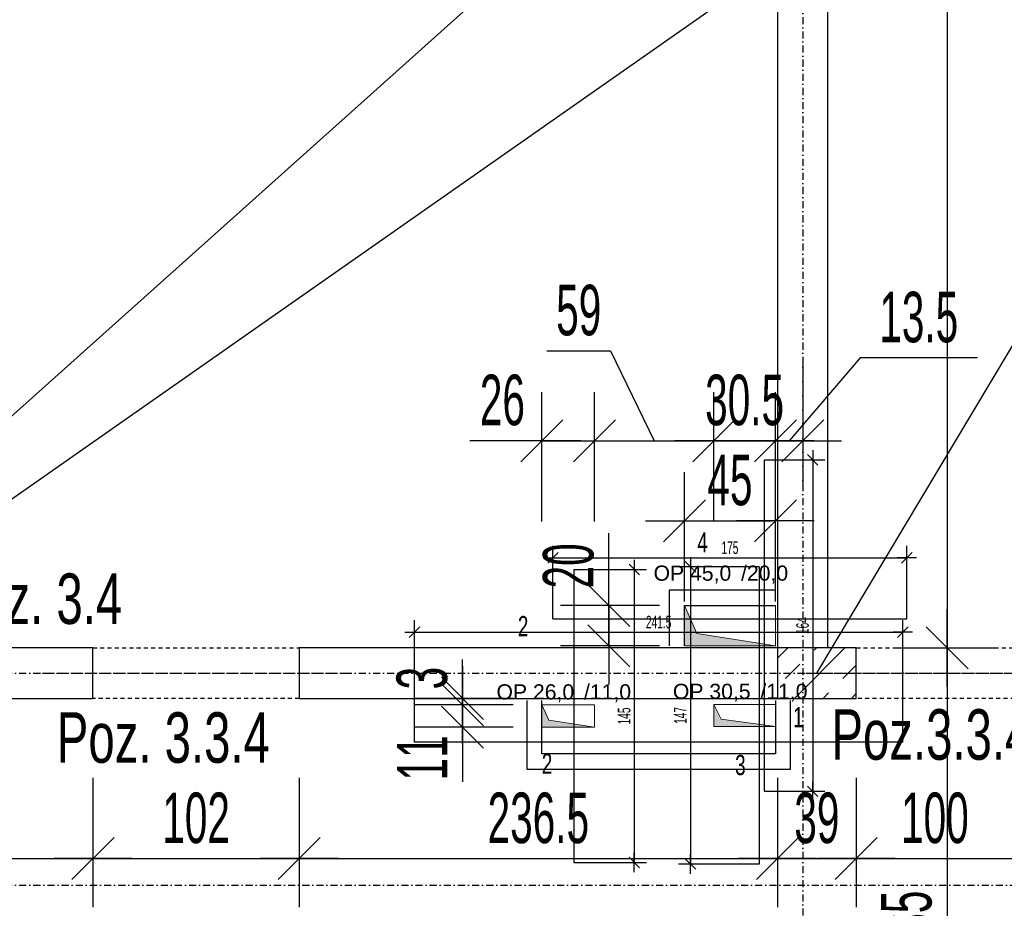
# Model space of a CAD drawing. Header units: millimetres. Extents: x -796 to 14823, y -2819 to 1873.
# Tile 47 of 51: x 12848 to 13335, y -250 to 190. Entities that reach past the tile are written whole.
import ezdxf

# ---------------------------------------------------------------- set-up
doc = ezdxf.new("R2010")
doc.units = ezdxf.units.MM
doc.header["$LTSCALE"] = 10
doc.linetypes.add('MO', pattern=[0.7, 0.35, -0.17, 0.01, -0.17])
doc.linetypes.add('MP', pattern=[0.36, 0.2, -0.16])
for name, color, linetype in [('BA_szr', 1, 'Continuous'), ('BA_txs', 2, 'Continuous'), ('BA_wym', 1, 'Continuous'), ('BD_lpm', 1, 'MP'), ('BD_osm', 1, 'MO'), ('BD_wic', 1, 'Continuous'), ('BD_wig', 3, 'Continuous'), ('BZ_odn', 1, 'Continuous'), ('BZ_txs', 2, 'Continuous')]:
    doc.layers.add(name, color=color, linetype=linetype)
doc.layers.add('Nowe_A-Przebicia_Nr_pióra__1', color=7, linetype='Continuous', lineweight=13)
doc.layers.add('Nowe_A-Przebicia_Nr_pióra__102', color=7, linetype='Continuous', lineweight=5, true_color=0xcccccc)
doc.styles.add('BIKTS', font='bikromsw.shx', dxfattribs={"width": 0.8})
doc.styles.add('BIKWYM', font='bikromsw.shx', dxfattribs={"width": 0.6})
doc.styles.add('STYL_AUTOMATYCZNY_1', font='arial.ttf')
doc.dimstyles.new('BA_KR_100_cm', dxfattribs={"dimtxt": 25, "dimasz": 1.666667, "dimexe": 24, "dimexo": 0, "dimgap": 0, "dimtad": 0, "dimdec": 1, "dimrnd": 0.5, "dimzin": 9, "dimdsep": 46, "dimtxsty": 'BIKWYM', "dimblk": 'WYM-KR', "dimcen": 0, "dimdle": 20, "dimclrd": 256, "dimclre": 256, "dimclrt": 2, "dimadec": 0, "dimazin": 0, "dimtfac": 0.033333, "dimtdec": 1, "dimtmove": 0, "dimatfit": 3, "dimldrblk": 'WYM-KR', "dimfxl": 25, "dimfxlon": 1, "dimtvp": 0.8, "dimtolj": 1, "dimarcsym": 0})
doc.dimstyles.new('BA_KR_25_cm', dxfattribs={"dimscale": 0.25, "dimtxt": 25, "dimasz": 1.666667, "dimexe": 24, "dimexo": 0, "dimgap": 0, "dimtad": 0, "dimdec": 1, "dimrnd": 0.5, "dimzin": 9, "dimdsep": 46, "dimtxsty": 'BIKWYM', "dimblk": 'WYM-KR', "dimcen": 0, "dimdle": 20, "dimclrd": 256, "dimclre": 256, "dimclrt": 7, "dimadec": 0, "dimazin": 0, "dimtfac": 0.033333, "dimtdec": 1, "dimtmove": 0, "dimatfit": 3, "dimldrblk": 'WYM-KR', "dimfxl": 1, "dimtvp": 0.8, "dimtolj": 1, "dimarcsym": 0})
doc.dimstyles.new('BZ_ST_100_cm', dxfattribs={"dimtxt": 25, "dimasz": 1.666667, "dimexe": 24, "dimexo": 0, "dimgap": 0, "dimtad": 0, "dimdec": 1, "dimrnd": 0.5, "dimdsep": 46, "dimtxsty": 'BIKWYM', "dimblk": 'WYM-ST', "dimcen": 0, "dimdle": 20, "dimclrd": 256, "dimclre": 256, "dimclrt": 7, "dimadec": 0, "dimazin": 0, "dimtfac": 0.033333, "dimtdec": 1, "dimtix": 1, "dimtmove": 2, "dimatfit": 3, "dimldrblk": 'WYM-ST', "dimfxl": 25, "dimfxlon": 1, "dimtvp": 0.8, "dimtolj": 1, "dimtzin": 0, "dimarcsym": 0})

# ---------------------------------------------------------------- blocks, each defined once
blk = doc.blocks.new('WYM-KR')
at = {"color": 7, "linetype": 'ByBlock'}
blk.add_line((6.24, 6.24), (-6.24, -6.24), dxfattribs=at)
at = {"linetype": 'ByBlock'}
blk.add_line((11.52, 0), (-11.52, 0), dxfattribs=at)
blk = doc.blocks.new('*D365')
at = {"layer": 'BD_wic', "lineweight": -2}
for p, q in [((13216.04, -28.15), (13246.08, -28.15)), ((13240.08, -28.56), (13240.08, -191.73)), ((13216.04, -192.15), (13246.08, -192.15))]:
    blk.add_line(p, q, dxfattribs=at)
at = {"layer": 'Defpoints', "color": 0}
for p in [(13216.04, -28.15), (13216.04, -192.15), (13240.08, -192.15)]:
    blk.add_point(p, dxfattribs=at)
at = {"layer": 'BD_wic', "lineweight": -2, "xscale": 0.4166666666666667, "yscale": 0.4166666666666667, "zscale": 0.4166666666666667}
for p, rotation in [((13240.08, -28.15), 90), ((13240.08, -192.15), 270)]:
    blk.add_blockref('WYM-KR', p, dxfattribs=dict(at, rotation=rotation))
at = {"layer": 'BD_wic', "color": 7, "insert": (13235.08, -110.15), "char_height": 6.25, "attachment_point": 5, "rotation": 90, "style": 'BIKWYM'}
blk.add_mtext('\\A1;164', dxfattribs=at)
blk = doc.blocks.new('*D366')
at = {"layer": 'BD_wic', "lineweight": -2}
for p, q in [((13111.64, -106.8), (13111.64, -70.67)), ((13286.64, -106.8), (13286.64, -70.67)), ((13112.06, -76.67), (13286.23, -76.67))]:
    blk.add_line(p, q, dxfattribs=at)
at = {"layer": 'Defpoints', "color": 0}
for p in [(13286.64, -76.67), (13111.64, -106.8), (13286.64, -106.8)]:
    blk.add_point(p, dxfattribs=at)
at = {"layer": 'BD_wic', "lineweight": -2, "xscale": 0.4166666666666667, "yscale": 0.4166666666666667, "zscale": 0.4166666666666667, "rotation": 180}
blk.add_blockref('WYM-KR', (13111.64, -76.67), dxfattribs=at)
at = {"layer": 'BD_wic', "lineweight": -2, "xscale": 0.4166666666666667, "yscale": 0.4166666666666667, "zscale": 0.4166666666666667}
blk.add_blockref('WYM-KR', (13286.64, -76.67), dxfattribs=at)
at = {"layer": 'BD_wic', "color": 7, "insert": (13199.14, -71.67), "char_height": 6.25, "attachment_point": 5, "style": 'BIKWYM'}
blk.add_mtext('\\A1;175', dxfattribs=at)
blk = doc.blocks.new('*D367')
at = {"layer": 'BD_wic', "lineweight": -2}
for p, q in [((13121.96, -82.37), (13157.86, -82.37)), ((13151.86, -82.78), (13151.86, -226.95)), ((13121.96, -227.37), (13157.86, -227.37))]:
    blk.add_line(p, q, dxfattribs=at)
at = {"layer": 'Defpoints', "color": 0}
for p in [(13121.96, -82.37), (13121.96, -227.37), (13151.86, -227.37)]:
    blk.add_point(p, dxfattribs=at)
at = {"layer": 'BD_wic', "lineweight": -2, "xscale": 0.4166666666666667, "yscale": 0.4166666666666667, "zscale": 0.4166666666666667}
for p, rotation in [((13151.86, -82.37), 90), ((13151.86, -227.37), 270)]:
    blk.add_blockref('WYM-KR', p, dxfattribs=dict(at, rotation=rotation))
at = {"layer": 'BD_wic', "color": 7, "insert": (13146.86, -154.87), "char_height": 6.25, "attachment_point": 5, "rotation": 90, "style": 'BIKWYM'}
blk.add_mtext('\\A1;145', dxfattribs=at)
blk = doc.blocks.new('*D368')
at = {"layer": 'BD_wic', "lineweight": -2}
for p, q in [((13213.64, -81.12), (13173.65, -81.12)), ((13179.65, -81.53), (13179.65, -227.7)), ((13213.64, -228.12), (13173.65, -228.12))]:
    blk.add_line(p, q, dxfattribs=at)
at = {"layer": 'Defpoints', "color": 0}
for p in [(13213.64, -81.12), (13179.65, -228.12), (13213.64, -228.12)]:
    blk.add_point(p, dxfattribs=at)
at = {"layer": 'BD_wic', "lineweight": -2, "xscale": 0.4166666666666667, "yscale": 0.4166666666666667, "zscale": 0.4166666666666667}
for p, rotation in [((13179.65, -81.12), 90), ((13179.65, -228.12), 270)]:
    blk.add_blockref('WYM-KR', p, dxfattribs=dict(at, rotation=rotation))
at = {"layer": 'BD_wic', "color": 7, "insert": (13174.65, -154.62), "char_height": 6.25, "attachment_point": 5, "rotation": 90, "style": 'BIKWYM'}
blk.add_mtext('\\A1;147', dxfattribs=at)
blk = doc.blocks.new('*D369')
at = {"layer": 'BD_wic', "lineweight": -2}
for p, q in [((13043.14, -167.87), (13043.14, -107.44)), ((13284.64, -167.87), (13284.64, -107.44)), ((13043.56, -113.44), (13284.23, -113.44))]:
    blk.add_line(p, q, dxfattribs=at)
at = {"layer": 'Defpoints', "color": 0}
for p in [(13284.64, -113.44), (13043.14, -167.87), (13284.64, -167.87)]:
    blk.add_point(p, dxfattribs=at)
at = {"layer": 'BD_wic', "lineweight": -2, "xscale": 0.4166666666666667, "yscale": 0.4166666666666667, "zscale": 0.4166666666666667, "rotation": 180}
blk.add_blockref('WYM-KR', (13043.14, -113.44), dxfattribs=at)
at = {"layer": 'BD_wic', "lineweight": -2, "xscale": 0.4166666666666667, "yscale": 0.4166666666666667, "zscale": 0.4166666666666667}
blk.add_blockref('WYM-KR', (13284.64, -113.44), dxfattribs=at)
at = {"layer": 'BD_wic', "color": 7, "insert": (13163.89, -108.44), "char_height": 6.25, "attachment_point": 5, "style": 'BIKWYM'}
blk.add_mtext('\\A1;241.5', dxfattribs=at)
blk = doc.blocks.new('WYM-ST')
blk.add_hatch(color=256).paths.add_polyline_path([(-13, 2.88), (0, 0), (-13, -2.88)])
blk.add_lwpolyline([(0, 0), (-13, 2.88), (-13, -2.88), (0, 0)])
blk = doc.blocks.new('*D515')
at = {"layer": 'BA_wym', "lineweight": -2}
for p, q in [((14383.64, 769.85), (14432.64, 769.85)), ((14408.64, 768.19), (14408.64, -1275.48)), ((14383.64, -1277.15), (14432.64, -1277.15))]:
    blk.add_line(p, q, dxfattribs=at)
at = {"layer": 'Defpoints', "color": 0}
for p in [(13247.64, 769.85), (13937.64, -1277.15), (14408.64, -1277.15)]:
    blk.add_point(p, dxfattribs=at)
at = {"layer": 'BA_wym', "lineweight": -2, "xscale": 1.666666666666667, "yscale": 1.666666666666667, "zscale": 1.666666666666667}
for p, rotation in [((14408.64, 769.85), 90), ((14408.64, -1277.15), 270)]:
    blk.add_blockref('WYM-KR', p, dxfattribs=dict(at, rotation=rotation))
at = {"layer": 'BA_wym', "color": 2, "insert": (14388.64, -253.65), "char_height": 25, "attachment_point": 5, "rotation": 90, "style": 'BIKWYM'}
blk.add_mtext('\\A1;2047', dxfattribs=at)
blk = doc.blocks.new('*D546')
at = {"layer": 'BA_wym', "lineweight": -2}
for p, q in [((12884.14, -185.45), (12884.14, -249.45)), ((12986.14, -185.45), (12986.14, -249.45)), ((12885.81, -225.45), (12984.48, -225.45))]:
    blk.add_line(p, q, dxfattribs=at)
at = {"layer": 'Defpoints', "color": 0}
for p in [(12884.14, -146.15), (12986.14, -146.15), (12986.14, -225.45)]:
    blk.add_point(p, dxfattribs=at)
at = {"layer": 'BA_wym', "lineweight": -2, "xscale": 1.666666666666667, "yscale": 1.666666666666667, "zscale": 1.666666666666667, "rotation": 180}
blk.add_blockref('WYM-KR', (12884.14, -225.45), dxfattribs=at)
at = {"layer": 'BA_wym', "lineweight": -2, "xscale": 1.666666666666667, "yscale": 1.666666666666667, "zscale": 1.666666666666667}
blk.add_blockref('WYM-KR', (12986.14, -225.45), dxfattribs=at)
at = {"layer": 'BA_wym', "color": 2, "insert": (12935.14, -205.45), "char_height": 25, "attachment_point": 5, "style": 'BIKWYM'}
blk.add_mtext('\\A1;102', dxfattribs=at)
blk = doc.blocks.new('*D547')
at = {"layer": 'BA_wym', "lineweight": -2}
for p, q in [((12986.14, -185.45), (12986.14, -249.45)), ((13222.64, -185.45), (13222.64, -249.45)), ((12987.81, -225.45), (13220.98, -225.45))]:
    blk.add_line(p, q, dxfattribs=at)
at = {"layer": 'Defpoints', "color": 0}
for p in [(12986.14, -146.15), (13222.64, -146.15), (13222.64, -225.45)]:
    blk.add_point(p, dxfattribs=at)
at = {"layer": 'BA_wym', "lineweight": -2, "xscale": 1.666666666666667, "yscale": 1.666666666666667, "zscale": 1.666666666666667, "rotation": 180}
blk.add_blockref('WYM-KR', (12986.14, -225.45), dxfattribs=at)
at = {"layer": 'BA_wym', "lineweight": -2, "xscale": 1.666666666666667, "yscale": 1.666666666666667, "zscale": 1.666666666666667}
blk.add_blockref('WYM-KR', (13222.64, -225.45), dxfattribs=at)
at = {"layer": 'BA_wym', "color": 2, "insert": (13104.39, -205.45), "char_height": 25, "attachment_point": 5, "style": 'BIKWYM'}
blk.add_mtext('\\A1;236.5', dxfattribs=at)
blk = doc.blocks.new('*D548')
at = {"layer": 'BA_wym', "lineweight": -2}
for p, q in [((13222.64, -185.45), (13222.64, -249.45)), ((13261.64, -185.45), (13261.64, -249.45)), ((13224.31, -225.45), (13259.98, -225.45))]:
    blk.add_line(p, q, dxfattribs=at)
at = {"layer": 'Defpoints', "color": 0}
for p in [(13222.64, -146.15), (13261.64, -146.15), (13261.64, -225.45)]:
    blk.add_point(p, dxfattribs=at)
at = {"layer": 'BA_wym', "lineweight": -2, "xscale": 1.666666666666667, "yscale": 1.666666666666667, "zscale": 1.666666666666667, "rotation": 180}
blk.add_blockref('WYM-KR', (13222.64, -225.45), dxfattribs=at)
at = {"layer": 'BA_wym', "lineweight": -2, "xscale": 1.666666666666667, "yscale": 1.666666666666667, "zscale": 1.666666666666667}
blk.add_blockref('WYM-KR', (13261.64, -225.45), dxfattribs=at)
at = {"layer": 'BA_wym', "color": 2, "insert": (13242.14, -205.45), "char_height": 25, "attachment_point": 5, "style": 'BIKWYM'}
blk.add_mtext('\\A1;39', dxfattribs=at)
blk = doc.blocks.new('*D549')
at = {"layer": 'BA_wym', "lineweight": -2}
for p, q in [((13261.64, -185.45), (13261.64, -249.45)), ((13361.64, -185.45), (13361.64, -249.45)), ((13263.31, -225.45), (13359.98, -225.45))]:
    blk.add_line(p, q, dxfattribs=at)
at = {"layer": 'Defpoints', "color": 0}
for p in [(13261.64, -146.15), (13361.64, -146.15), (13361.64, -225.45)]:
    blk.add_point(p, dxfattribs=at)
at = {"layer": 'BA_wym', "lineweight": -2, "xscale": 1.666666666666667, "yscale": 1.666666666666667, "zscale": 1.666666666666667, "rotation": 180}
blk.add_blockref('WYM-KR', (13261.64, -225.45), dxfattribs=at)
at = {"layer": 'BA_wym', "lineweight": -2, "xscale": 1.666666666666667, "yscale": 1.666666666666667, "zscale": 1.666666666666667}
blk.add_blockref('WYM-KR', (13361.64, -225.45), dxfattribs=at)
at = {"layer": 'BA_wym', "color": 2, "insert": (13300.51, -205.45), "char_height": 25, "attachment_point": 5, "style": 'BIKWYM'}
blk.add_mtext('\\A1;100', dxfattribs=at)
blk = doc.blocks.new('*D559')
at = {"layer": 'BA_wym', "lineweight": -2}
for p, q in [((13281.51, 693.85), (13330.51, 693.85)), ((13306.51, 692.19), (13306.51, -119.48)), ((13281.51, -121.15), (13330.51, -121.15))]:
    blk.add_line(p, q, dxfattribs=at)
at = {"layer": 'Defpoints', "color": 0}
for p in [(13247.64, 693.85), (13266.51, -121.15), (13306.51, -121.15)]:
    blk.add_point(p, dxfattribs=at)
at = {"layer": 'BA_wym', "lineweight": -2, "xscale": 1.666666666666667, "yscale": 1.666666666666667, "zscale": 1.666666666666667}
for p, rotation in [((13306.51, 693.85), 90), ((13306.51, -121.15), 270)]:
    blk.add_blockref('WYM-KR', p, dxfattribs=dict(at, rotation=rotation))
at = {"layer": 'BA_wym', "color": 2, "insert": (13286.51, 286.35), "char_height": 25, "attachment_point": 5, "rotation": 90, "style": 'BIKWYM'}
blk.add_mtext('\\A1;815', dxfattribs=at)
blk = doc.blocks.new('*D561')
at = {"layer": 'BA_wym', "lineweight": -2}
for p, q in [((13281.51, -121.15), (13330.51, -121.15)), ((13306.51, -122.81), (13306.51, -354.48)), ((13281.51, -356.15), (13330.51, -356.15))]:
    blk.add_line(p, q, dxfattribs=at)
at = {"layer": 'Defpoints', "color": 0}
for p in [(13266.51, -121.15), (13266.51, -356.15), (13306.51, -356.15)]:
    blk.add_point(p, dxfattribs=at)
at = {"layer": 'BA_wym', "lineweight": -2, "xscale": 1.666666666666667, "yscale": 1.666666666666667, "zscale": 1.666666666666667}
for p, rotation in [((13306.51, -121.15), 90), ((13306.51, -356.15), 270)]:
    blk.add_blockref('WYM-KR', p, dxfattribs=dict(at, rotation=rotation))
at = {"layer": 'BA_wym', "color": 2, "insert": (13286.51, -258.06), "char_height": 25, "attachment_point": 5, "rotation": 90, "style": 'BIKWYM'}
blk.add_mtext('\\A1;235', dxfattribs=at)
blk = doc.blocks.new('*D611')
at = {"layer": 'BA_wym', "lineweight": -2}
for p, q in [((13176.64, -98.28), (13176.64, -34.28)), ((13221.64, -98.28), (13221.64, -34.28)), ((13178.31, -58.28), (13219.98, -58.28))]:
    blk.add_line(p, q, dxfattribs=at)
at = {"layer": 'Defpoints', "color": 0}
for p in [(13221.64, -58.28), (13176.64, -100.15), (13221.64, -100.15)]:
    blk.add_point(p, dxfattribs=at)
at = {"layer": 'BA_wym', "lineweight": -2, "xscale": 1.666666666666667, "yscale": 1.666666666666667, "zscale": 1.666666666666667, "rotation": 180}
blk.add_blockref('WYM-KR', (13176.64, -58.28), dxfattribs=at)
at = {"layer": 'BA_wym', "lineweight": -2, "xscale": 1.666666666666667, "yscale": 1.666666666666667, "zscale": 1.666666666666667}
blk.add_blockref('WYM-KR', (13221.64, -58.28), dxfattribs=at)
at = {"layer": 'BA_wym', "color": 2, "insert": (13199.14, -38.28), "char_height": 25, "attachment_point": 5, "style": 'BIKWYM'}
blk.add_mtext('\\A1;45', dxfattribs=at)
blk = doc.blocks.new('*D612')
at = {"layer": 'BA_wym', "lineweight": -2}
for p, q in [((13106.14, -58.67), (13106.14, 5.33)), ((13132.14, -58.67), (13132.14, 5.33)), ((13104.48, -18.67), (13070.43, -18.67)), ((13106.14, -18.67), (13132.14, -18.67)), ((13133.81, -18.67), (13135.48, -18.67))]:
    blk.add_line(p, q, dxfattribs=at)
at = {"layer": 'Defpoints', "color": 0}
for p in [(13132.14, -18.67), (13106.14, -160.4), (13132.14, -160.37)]:
    blk.add_point(p, dxfattribs=at)
at = {"layer": 'BA_wym', "lineweight": -2, "xscale": 1.666666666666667, "yscale": 1.666666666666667, "zscale": 1.666666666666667}
blk.add_blockref('WYM-KR', (13106.14, -18.67), dxfattribs=at)
at = {"layer": 'BA_wym', "lineweight": -2, "xscale": 1.666666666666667, "yscale": 1.666666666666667, "zscale": 1.666666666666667, "rotation": 180}
blk.add_blockref('WYM-KR', (13132.14, -18.67), dxfattribs=at)
at = {"layer": 'BA_wym', "color": 2, "insert": (13086.62, 1.33), "char_height": 25, "attachment_point": 5, "style": 'BIKWYM'}
blk.add_mtext('\\A1;26', dxfattribs=at)
blk = doc.blocks.new('*D613')
at = {"layer": 'BA_wym', "lineweight": -2}
for p, q in [((13108.65, 25.78), (13140.08, 25.78)), ((13140.08, 25.78), (13161.64, -18.67)), ((13132.14, -58.67), (13132.14, 5.33)), ((13191.14, -58.67), (13191.14, 5.33)), ((13133.81, -18.67), (13189.48, -18.67))]:
    blk.add_line(p, q, dxfattribs=at)
at = {"layer": 'Defpoints', "color": 0}
for p in [(13191.14, -18.67), (13132.14, -160.37), (13191.14, -160.12)]:
    blk.add_point(p, dxfattribs=at)
at = {"layer": 'BA_wym', "lineweight": -2, "xscale": 1.666666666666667, "yscale": 1.666666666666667, "zscale": 1.666666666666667, "rotation": 180}
blk.add_blockref('WYM-KR', (13132.14, -18.67), dxfattribs=at)
at = {"layer": 'BA_wym', "lineweight": -2, "xscale": 1.666666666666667, "yscale": 1.666666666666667, "zscale": 1.666666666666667}
blk.add_blockref('WYM-KR', (13191.14, -18.67), dxfattribs=at)
at = {"layer": 'BA_wym', "color": 2, "insert": (13124.36, 45.78), "char_height": 25, "attachment_point": 5, "style": 'BIKWYM'}
blk.add_mtext('\\A1;59', dxfattribs=at)
blk = doc.blocks.new('*D614')
at = {"layer": 'BA_wym', "lineweight": -2}
for p, q in [((13191.14, -58.67), (13191.14, 5.33)), ((13221.65, -58.67), (13221.65, 5.33)), ((13189.48, -18.67), (13187.81, -18.67)), ((13191.14, -18.67), (13221.65, -18.67)), ((13223.31, -18.67), (13224.98, -18.67))]:
    blk.add_line(p, q, dxfattribs=at)
at = {"layer": 'Defpoints', "color": 0}
for p in [(13221.65, -18.67), (13221.65, -149.12), (13191.14, -160.12)]:
    blk.add_point(p, dxfattribs=at)
at = {"layer": 'BA_wym', "lineweight": -2, "xscale": 1.666666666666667, "yscale": 1.666666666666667, "zscale": 1.666666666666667}
blk.add_blockref('WYM-KR', (13191.14, -18.67), dxfattribs=at)
at = {"layer": 'BA_wym', "lineweight": -2, "xscale": 1.666666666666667, "yscale": 1.666666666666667, "zscale": 1.666666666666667, "rotation": 180}
blk.add_blockref('WYM-KR', (13221.65, -18.67), dxfattribs=at)
at = {"layer": 'BA_wym', "color": 2, "insert": (13206.4, 1.33), "char_height": 25, "attachment_point": 5, "style": 'BIKWYM'}
blk.add_mtext('\\A1;30.5', dxfattribs=at)
blk = doc.blocks.new('*D615')
at = {"layer": 'BA_wym', "lineweight": -2}
for p, q in [((13263.48, 22.34), (13228.4, -18.67)), ((13235.14, 21.33), (13235.14, -42.67)), ((13321.58, 22.34), (13263.48, 22.34)), ((13221.65, -58.67), (13221.65, 5.33)), ((13219.98, -18.67), (13218.31, -18.67)), ((13221.65, -18.67), (13235.14, -18.67)), ((13236.81, -18.67), (13238.48, -18.67))]:
    blk.add_line(p, q, dxfattribs=at)
at = {"layer": 'Defpoints', "color": 0}
for p in [(13235.14, 71.27), (13235.14, -18.67), (13221.65, -149.12)]:
    blk.add_point(p, dxfattribs=at)
at = {"layer": 'BA_wym', "lineweight": -2, "xscale": 1.666666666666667, "yscale": 1.666666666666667, "zscale": 1.666666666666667}
blk.add_blockref('WYM-KR', (13221.65, -18.67), dxfattribs=at)
at = {"layer": 'BA_wym', "lineweight": -2, "xscale": 1.666666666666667, "yscale": 1.666666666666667, "zscale": 1.666666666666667, "rotation": 180}
blk.add_blockref('WYM-KR', (13235.14, -18.67), dxfattribs=at)
at = {"layer": 'BA_wym', "color": 2, "insert": (13292.53, 42.34), "char_height": 25, "attachment_point": 5, "style": 'BIKWYM'}
blk.add_mtext('\\A1;13.5', dxfattribs=at)
blk = doc.blocks.new('*D616')
at = {"layer": 'BA_wym', "lineweight": -2}
for p, q in [((13066.93, -147.7), (13066.93, -146.03)), ((13091.93, -149.37), (13042.93, -149.37)), ((13066.93, -149.37), (13066.93, -160.4)), ((13091.93, -160.4), (13042.93, -160.4)), ((13066.93, -162.06), (13066.93, -187.54))]:
    blk.add_line(p, q, dxfattribs=at)
at = {"layer": 'Defpoints', "color": 0}
for p in [(13106.93, -149.37), (13066.93, -160.4), (13106.93, -160.4)]:
    blk.add_point(p, dxfattribs=at)
at = {"layer": 'BA_wym', "lineweight": -2, "xscale": 1.666666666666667, "yscale": 1.666666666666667, "zscale": 1.666666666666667}
for p, rotation in [((13066.93, -149.37), 270), ((13066.93, -160.4), 90)]:
    blk.add_blockref('WYM-KR', p, dxfattribs=dict(at, rotation=rotation))
at = {"layer": 'BA_wym', "color": 2, "insert": (13046.93, -175.63), "char_height": 25, "attachment_point": 5, "rotation": 90, "style": 'BIKWYM'}
blk.add_mtext('\\A1;11', dxfattribs=at)
blk = doc.blocks.new('*D617')
at = {"layer": 'BA_wym', "lineweight": -2}
for p, q in [((13139.32, -98.48), (13139.32, -64.43)), ((13164.32, -100.15), (13115.32, -100.15)), ((13139.32, -120.15), (13139.32, -100.15)), ((13164.32, -120.15), (13115.32, -120.15)), ((13139.32, -121.81), (13139.32, -123.48))]:
    blk.add_line(p, q, dxfattribs=at)
at = {"layer": 'Defpoints', "color": 0}
for p in [(13139.32, -100.15), (13179.32, -100.15), (13179.32, -120.15)]:
    blk.add_point(p, dxfattribs=at)
at = {"layer": 'BA_wym', "lineweight": -2, "xscale": 1.666666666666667, "yscale": 1.666666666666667, "zscale": 1.666666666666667}
for p, rotation in [((13139.32, -100.15), 270), ((13139.32, -120.15), 90)]:
    blk.add_blockref('WYM-KR', p, dxfattribs=dict(at, rotation=rotation))
at = {"layer": 'BA_wym', "color": 2, "insert": (13119.32, -80.62), "char_height": 25, "attachment_point": 5, "rotation": 90, "style": 'BIKWYM'}
blk.add_mtext('\\A1;20', dxfattribs=at)
blk = doc.blocks.new('*D634')
at = {"layer": 'BA_wym', "lineweight": -2}
for p, q in [((11161.64, -1642.6), (11161.64, -1706.6)), ((14108.64, -1642.6), (14108.64, -1706.6)), ((11163.31, -1682.6), (14106.98, -1682.6))]:
    blk.add_line(p, q, dxfattribs=at)
at = {"layer": 'Defpoints', "color": 0}
for p in [(11161.64, -178.65), (14108.64, -178.65), (14108.64, -1682.6)]:
    blk.add_point(p, dxfattribs=at)
at = {"layer": 'BA_wym', "lineweight": -2, "xscale": 1.666666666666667, "yscale": 1.666666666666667, "zscale": 1.666666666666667, "rotation": 180}
blk.add_blockref('WYM-KR', (11161.64, -1682.6), dxfattribs=at)
at = {"layer": 'BA_wym', "lineweight": -2, "xscale": 1.666666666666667, "yscale": 1.666666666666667, "zscale": 1.666666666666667}
blk.add_blockref('WYM-KR', (14108.64, -1682.6), dxfattribs=at)
at = {"layer": 'BA_wym', "color": 2, "insert": (12635.14, -1662.6), "char_height": 25, "attachment_point": 5, "style": 'BIKWYM'}
blk.add_mtext('\\A1;2947', dxfattribs=at)
blk = doc.blocks.new('*D638')
at = {"layer": 'BA_wym', "lineweight": -2}
for p, q in [((12647.64, -185.45), (12647.64, -249.45)), ((12884.14, -185.45), (12884.14, -249.45)), ((12649.31, -225.45), (12882.48, -225.45))]:
    blk.add_line(p, q, dxfattribs=at)
at = {"layer": 'Defpoints', "color": 0}
for p in [(12647.64, -146.15), (12884.14, -146.15), (12884.14, -225.45)]:
    blk.add_point(p, dxfattribs=at)
at = {"layer": 'BA_wym', "lineweight": -2, "xscale": 1.666666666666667, "yscale": 1.666666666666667, "zscale": 1.666666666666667, "rotation": 180}
blk.add_blockref('WYM-KR', (12647.64, -225.45), dxfattribs=at)
at = {"layer": 'BA_wym', "lineweight": -2, "xscale": 1.666666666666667, "yscale": 1.666666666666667, "zscale": 1.666666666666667}
blk.add_blockref('WYM-KR', (12884.14, -225.45), dxfattribs=at)
at = {"layer": 'BA_wym', "color": 2, "insert": (12765.89, -205.45), "char_height": 25, "attachment_point": 5, "style": 'BIKWYM'}
blk.add_mtext('\\A1;236.5', dxfattribs=at)
blk = doc.blocks.new('*D642')
at = {"layer": 'BA_wym', "lineweight": -2}
for p, q in [((13066.93, -144.48), (13066.93, -129.48)), ((13091.93, -146.15), (13042.93, -146.15)), ((13091.93, -149.37), (13042.93, -149.37)), ((13066.93, -149.37), (13066.93, -146.15)), ((13066.93, -151.03), (13066.93, -152.7))]:
    blk.add_line(p, q, dxfattribs=at)
at = {"layer": 'Defpoints', "color": 0}
for p in [(13066.93, -146.15), (13106.93, -146.15), (13106.93, -149.37)]:
    blk.add_point(p, dxfattribs=at)
at = {"layer": 'BA_wym', "lineweight": -2, "xscale": 1.666666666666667, "yscale": 1.666666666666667, "zscale": 1.666666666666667}
for p, rotation in [((13066.93, -146.15), 270), ((13066.93, -149.37), 90)]:
    blk.add_blockref('WYM-KR', p, dxfattribs=dict(at, rotation=rotation))
at = {"layer": 'BA_wym', "color": 2, "insert": (13046.93, -136.15), "char_height": 25, "attachment_point": 5, "rotation": 90, "style": 'BIKWYM'}
blk.add_mtext('\\A1;3', dxfattribs=at)

msp = doc.modelspace()

# ---------------------------------------------------------------- hatches: boundary and pattern name
at = {"layer": 'BA_szr'}
h = msp.add_hatch(dxfattribs=at)
h.set_pattern_fill('BIK_ZELBET', color=256, scale=100, angle=45, pattern_type=2)
h.set_pattern_definition([(45, (1608.868, -1189.997), (-14.142136, 14.142136), []), (45, (1601.797, -1182.926), (-14.142136, 14.142136), [10, -10])])
h.paths.add_polyline_path([(13222.64, -146.15), (13261.64, -146.15), (13261.64, -121.15), (13222.64, -121.15)])
at = {"layer": 'Nowe_A-Przebicia_Nr_pióra__102', "linetype": 'Continuous', "lineweight": 5, "true_color": 0xcccccc}
for points in [[(13221.64, -120.15), (13176.64, -120.15), (13176.64, -100.15), (13182.71, -114.08)], [(13132.14, -160.37), (13106.14, -160.37), (13106.14, -149.37), (13109.56, -156.95)], [(13221.64, -160.12), (13191.14, -160.12), (13191.14, -149.12), (13194.85, -156.42)]]:
    msp.add_hatch(color=254, dxfattribs=at).paths.add_polyline_path(points)

# ---------------------------------------------------------------- linework, layer by layer
at = {"layer": 'BD_lpm'}
for points in [[(12986.14, -146.15), (12884.14, -146.15), (12884.14, -121.15), (12986.14, -121.15)], [(13361.64, -146.15), (13261.64, -146.15), (13261.64, -121.15), (13361.64, -121.15)]]:
    msp.add_lwpolyline(points, close=True, dxfattribs=at)
at = {"layer": 'BD_osm', "color": 5}
for p, q in [((12859.14, -133.65), (13011.14, -133.65)), ((13236.64, -133.65), (13386.64, -133.65))]:
    msp.add_line(p, q, dxfattribs=at)
at = {"layer": 'BD_osm'}
for points in [[(13235.14, 1289.86), (13235.14, -1782.6)], [(10761.64, -133.65), (14508.64, -133.65)], [(10761.64, -238.65), (14508.64, -238.65)]]:
    msp.add_lwpolyline(points, dxfattribs=at)
at = {"layer": 'BD_wic', "color": 5}
for p, q in [((10396.41, -2199.47), (14823.18, 1767.09)), ((13216.04, -28.15), (13216.04, -192.15)), ((13121.96, -82.37), (13121.96, -227.37)), ((13213.64, -81.12), (13213.64, -228.12)), ((13111.64, -106.8), (13286.64, -106.8)), ((13284.64, -167.87), (13043.14, -167.87))]:
    msp.add_line(p, q, dxfattribs=at)
at = {"layer": 'BD_wic'}
for points in [[(11332.64, -1106.15), (13937.64, 718.85)], [(13221.64, -92.65), (13169.14, -92.65), (13169.14, -120.15)], [(13176.64, -120.15), (13176.64, -100.15), (13221.64, -100.15)], [(13098.64, -147.15), (13098.64, -181.15), (13229.17, -181.15), (13229.17, -147.15)], [(13221.64, -147.15), (13221.67, -173.65), (13106.14, -173.65), (13106.14, -147.15)]]:
    msp.add_lwpolyline(points, dxfattribs=at)
at = {"layer": 'BD_wig'}
for points in [[(13295.14, 693.85), (13295.14, 718.85), (13247.64, 718.85), (13247.64, 769.85), (13222.64, 769.85), (13222.64, 718.85), (13158.14, 718.85), (13158.14, 693.85), (13222.64, 693.85), (13222.64, -121.15), (12986.14, -121.15), (12986.14, -146.15), (13261.64, -146.15), (13261.64, -121.15), (13247.64, -121.15), (13247.64, 693.85), (13295.14, 693.85)], [(12231.64, -146.15), (12884.14, -146.15), (12884.14, -121.15), (12647.64, -121.15)]]:
    msp.add_lwpolyline(points, dxfattribs=at)
msp.add_lwpolyline([(13222.64, -146.15), (13261.64, -146.15), (13261.64, -121.15), (13222.64, -121.15)], close=True, dxfattribs=at)
at = {"layer": 'Nowe_A-Przebicia_Nr_pióra__1', "color": 7, "linetype": 'Continuous', "lineweight": 13}
for p, q in [((13182.71, -114.08), (13176.64, -100.15)), ((13176.64, -100.15), (13221.64, -100.15)), ((13176.64, -120.15), (13176.64, -100.15)), ((13221.64, -100.15), (13221.64, -120.15)), ((13221.64, -120.15), (13182.71, -114.08)), ((13221.64, -120.15), (13176.64, -120.15)), ((13109.56, -156.95), (13106.14, -149.37)), ((13106.14, -149.37), (13132.14, -149.37)), ((13106.14, -160.37), (13106.14, -149.37)), ((13132.14, -149.37), (13132.14, -160.37)), ((13194.85, -156.42), (13191.14, -149.12)), ((13191.14, -149.12), (13221.64, -149.12)), ((13191.14, -160.12), (13191.14, -149.12)), ((13221.64, -149.12), (13221.64, -160.12)), ((13132.14, -160.37), (13106.14, -160.37)), ((13132.14, -160.37), (13109.56, -156.95)), ((13221.64, -160.12), (13191.14, -160.12)), ((13221.64, -160.12), (13194.85, -156.42))]:
    msp.add_line(p, q, dxfattribs=at)

# ---------------------------------------------------------------- texts
at = {"layer": 'BA_txs', "style": 'BIKTS', "width": 0.7}
for s, p in [('Poz. 3.4', (12812.74, -109.35)), ('Poz. 3.3.4', (12866.25, -178.04)), ('Poz.3.3.4', (13249.34, -176.52))]:
    msp.add_text(s, height=25, dxfattribs=at).set_placement(p)
at = {"layer": 'BZ_txs', "color": 3, "char_height": 10, "width": 452.0462, "attachment_point": 1, "style": 'BIKTS'}
for s, insert in [('{\\W0.7;4}', (13182.98, -63.96)), ('{\\W0.7;2}', (13094.26, -105.44)), ('{\\W0.7;1}', (13230.37, -150.49)), ('{\\W0.7;2}', (13106.09, -173.46)), ('{\\W0.7;3}', (13201.71, -174.14))]:
    msp.add_mtext(s, dxfattribs=dict(at, insert=insert))
at = {"layer": 'Nowe_A-Przebicia_Nr_pióra__1', "color": 7, "lineweight": 13, "style": 'STYL_AUTOMATYCZNY_1'}
for s, p in [('OP 45,0', (13161.37, -87.94)), (' /20,0', (13201.73, -87.94)), ('OP 26,0', (13083.68, -146.7)), (' /11,0', (13124.04, -146.7)), ('OP 30,5', (13170.93, -146.45)), (' /11,0', (13211.29, -146.45))]:
    msp.add_text(s, height=7.5, dxfattribs=at).set_placement(p)

# ---------------------------------------------------------------- dimensions: what is measured, and where the dimension line sits
at = {"layer": 'BA_wym'}
for base, p1, p2, picture, middle in [((14408.64, -1277.15), (13247.64, 769.85), (13937.64, -1277.15), '*D515', (14388.64, -253.65)), ((13306.51, -121.15), (13247.64, 693.85), (13266.51, -121.15), '*D559', (13286.51, 286.35)), ((13139.32, -100.15), (13179.32, -120.15), (13179.32, -100.15), '*D617', (13119.32, -80.62)), ((13066.93, -146.15), (13106.93, -149.37), (13106.93, -146.15), '*D642', (13046.93, -136.15)), ((13066.93, -160.4), (13106.93, -149.37), (13106.93, -160.4), '*D616', (13046.93, -175.63))]:
    dim = msp.add_linear_dim(base=base, p1=p1, p2=p2, angle=90, dimstyle='BA_KR_100_cm', override={"dimatfit": 1}, dxfattribs=at)
    dim.commit()
    dim.dimension.update_dxf_attribs({"geometry": picture, "text_midpoint": middle})
for base, p1, p2, override, picture, middle in [((13235.14, -18.67), (13221.65, -149.12), (13235.14, 71.27), {"dimtmove": 1, "dimatfit": 1, "dimfxl": 40}, '*D615', (13263.48, 22.34)), ((13191.14, -18.67), (13132.14, -160.37), (13191.14, -160.12), {"dimtmove": 1, "dimatfit": 1, "dimfxl": 40}, '*D613', (13140.08, 25.78)), ((13132.14, -18.67), (13106.14, -160.4), (13132.14, -160.37), {"dimatfit": 1, "dimfxl": 40}, '*D612', (13086.62, -18.67)), ((13221.65, -18.67), (13191.14, -160.12), (13221.65, -149.12), {"dimtmove": 0, "dimatfit": 1, "dimfxl": 40}, '*D614', (13206.4, -18.67)), ((13222.64, -225.45), (12986.14, -146.15), (13222.64, -146.15), {"dimtmove": 1, "dimatfit": 1, "dimfxl": 40}, '*D547', (13104.39, -225.45)), ((13361.64, -225.45), (13261.64, -146.15), (13361.64, -146.15), {"dimtmove": 1, "dimatfit": 1, "dimfxl": 40}, '*D549', (13300.51, -225.45))]:
    dim = msp.add_linear_dim(base=base, p1=p1, p2=p2, dimstyle='BA_KR_100_cm', override=override, dxfattribs=at)
    dim.commit()
    dim.dimension.update_dxf_attribs({"geometry": picture, "text_midpoint": middle, "dimtype": 160})
for base, p1, p2, override, picture, middle in [((13221.64, -58.28), (13176.64, -100.15), (13221.64, -100.15), {"dimatfit": 1, "dimfxl": 40}, '*D611', (13199.14, -38.28)), ((12884.14, -225.45), (12647.64, -146.15), (12884.14, -146.15), {"dimatfit": 1, "dimfxl": 40}, '*D638', (12765.89, -205.45)), ((12986.14, -225.45), (12884.14, -146.15), (12986.14, -146.15), {"dimtmove": 1, "dimatfit": 1, "dimfxl": 40}, '*D546', (12935.14, -205.45)), ((13261.64, -225.45), (13222.64, -146.15), (13261.64, -146.15), {"dimtmove": 1, "dimatfit": 1, "dimfxl": 40}, '*D548', (13242.14, -205.45)), ((14108.64, -1682.6), (11161.64, -178.65), (14108.64, -178.65), {"dimatfit": 1, "dimfxl": 40}, '*D634', (12635.14, -1662.6))]:
    dim = msp.add_linear_dim(base=base, p1=p1, p2=p2, dimstyle='BA_KR_100_cm', override=override, dxfattribs=at)
    dim.commit()
    dim.dimension.update_dxf_attribs({"geometry": picture, "text_midpoint": middle})
dim = msp.add_linear_dim(base=(13306.51, -356.15), p1=(13266.51, -121.15), p2=(13266.51, -356.15), angle=90, dimstyle='BA_KR_100_cm', override={"dimatfit": 1}, dxfattribs=at)
dim.commit()
dim.dimension.update_dxf_attribs({"geometry": '*D561', "text_midpoint": (13306.51, -258.06), "dimtype": 160})
at = {"layer": 'BD_wic', "color": 5}
for base, p1, p2, picture, middle in [((13240.08, -192.15), (13216.04, -28.15), (13216.04, -192.15), '*D365', (13235.08, -110.15)), ((13151.86, -227.37), (13121.96, -82.37), (13121.96, -227.37), '*D367', (13146.86, -154.87)), ((13179.65, -228.12), (13213.64, -81.12), (13213.64, -228.12), '*D368', (13174.65, -154.62))]:
    dim = msp.add_linear_dim(base=base, p1=p1, p2=p2, angle=90, dimstyle='BA_KR_25_cm', dxfattribs=at)
    dim.commit()
    dim.dimension.update_dxf_attribs({"geometry": picture, "text_midpoint": middle})
for base, p1, p2, picture, middle in [((13286.64, -76.67), (13111.64, -106.8), (13286.64, -106.8), '*D366', (13199.14, -71.67)), ((13284.64, -113.44), (13043.14, -167.87), (13284.64, -167.87), '*D369', (13163.89, -108.44))]:
    dim = msp.add_linear_dim(base=base, p1=p1, p2=p2, dimstyle='BA_KR_25_cm', dxfattribs=at)
    dim.commit()
    dim.dimension.update_dxf_attribs({"geometry": picture, "text_midpoint": middle})

# ---------------------------------------------------------------- leaders
at = {"layer": 'BZ_odn', "has_arrowhead": 0}
msp.add_leader([(13242.14, -133.65), (13368.55, 78.04), (13554.93, 78.04)], dimstyle='BZ_ST_100_cm', dxfattribs=at)

doc.saveas('drawing.dxf')
